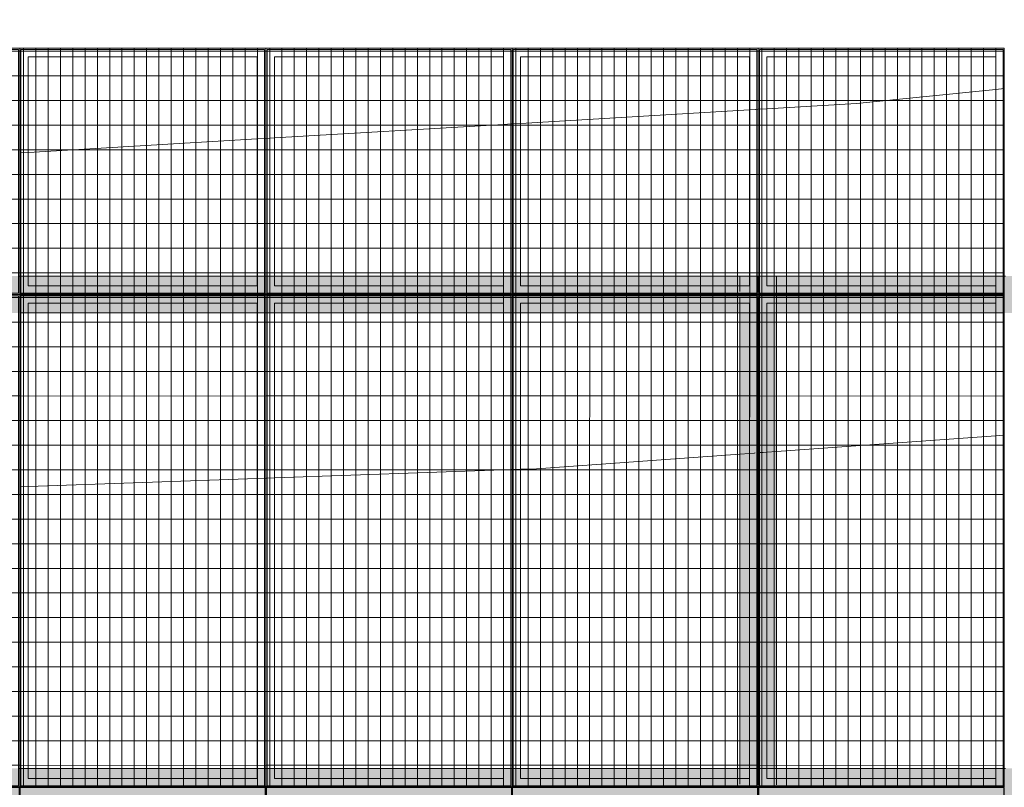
# Model space of a CAD drawing. Header units: metres. Extents: x -373759 to -373409, y 810976 to 811228.
# Tile 23 of 153: x -373663.38 to -373659.38, y 811119.88 to 811123. Entities that reach past the tile are written whole.
import ezdxf

# ---------------------------------------------------------------- set-up
doc = ezdxf.new("R2010")
doc.units = ezdxf.units.M
doc.header["$XCLIPFRAME"] = 2
doc.linetypes.add('TRAÇO 1mm', pattern=[2, 1, -1])
doc.layers.add('A-GENM', color=7, linetype='Continuous', lineweight=5)
doc.layers.add('S-BEAM', color=7, linetype='Continuous', lineweight=5)
doc.layers.add('BASE ALAMEDA JULIO MULLER 1_explodidoR01_dwg', color=7, linetype='Continuous', lineweight=5, true_color=0x767676)
doc.layers.add('Curva_Intermediária', color=7, linetype='Continuous', lineweight=9, true_color=0x656565)
picture_1 = doc.add_image_def('image1.jpg', size_in_pixel=(999, 584))

# ---------------------------------------------------------------- blocks, each defined once
blk = doc.blocks.new('BASE ALAMEDA JULIO MULLER 1_explodidoR01_dwg-478056-PISTA INFERIOR PARTE 1')
at = {"layer": 'Curva_Intermediária', "color": 9, "lineweight": 5, "true_color": 0xc0c0c0}
for p, q in [((-34313.7, 906882.1), (-34343, 906888.5)), ((-33404, 906681.1), (-34313.7, 906882.1)), ((-33371.6, 906674), (-33404, 906681.1)), ((-33335.5, 906666), (-33368, 906673.2)), ((-32425.8, 906465.1), (-33335.5, 906666)), ((-32393.1, 906457.9), (-32425.8, 906465.1)), ((-32357.4, 906450), (-32390.1, 906457.2)), ((-31447.7, 906249.1), (-32357.4, 906450)), ((-31425.8, 906244.2), (-31447.7, 906249.1)), ((-31414.6, 906241.8), (-31423.8, 906243.8)), ((-31379.2, 906233.9), (-31412.2, 906241.2)), ((-31022.5, 906155.2), (-31379.2, 906233.9)), ((-30463, 906056), (-31022.5, 906155.2)), ((-30429.2, 906050), (-30463, 906056)), ((-34683.9, 905576.4), (-34716, 905584.3)), ((-33780.3, 905354.1), (-34683.9, 905576.4)), ((-33748.1, 905346.2), (-33780.3, 905354.1)), ((-33712.3, 905337.4), (-33744.4, 905345.3)), ((-32808.6, 905115.2), (-33712.3, 905337.4)), ((-32776.3, 905107.2), (-32808.6, 905115.2)), ((-32740.6, 905098.4), (-32772.9, 905106.4)), ((-32678.5, 905083.2), (-32740.6, 905098.4)), ((-31867.6, 904914.8), (-32678.5, 905083.2)), ((-31828.3, 904906.6), (-31867.6, 904914.8)), ((-31809.5, 904902.7), (-31828.3, 904906.6)), ((-31805.5, 904901.9), (-31808.5, 904902.5)), ((-31783.3, 904897.3), (-31786.4, 904897.9)), ((-31779.5, 904896.5), (-31782.9, 904897.2)), ((-31775.1, 904895.6), (-31778.9, 904896.4)), ((-31759.6, 904892.3), (-31774.6, 904895.5)), ((-31720.3, 904884.2), (-31759.6, 904892.3)), ((-30846.7, 904702.8), (-31720.3, 904884.2)), ((-30813.7, 904695.9), (-30846.7, 904702.8))]:
    blk.add_line(p, q, dxfattribs=at)
blk = doc.blocks.new('M_W-Wide Flange - VIGA I 25X15-V60-PISTA INFERIOR PARTE 1')
at = {"layer": 'S-BEAM'}
for p, q in [((-1112.5, 2.7), (-2915, 2.7)), ((-1057.2, 2.7), (-1112.5, 2.7)), ((-1052.8, 2.7), (-1056.5, 2.7)), ((-1048.7, 2.7), (-1052.1, 2.7)), ((-1045.2, 2.7), (-1048.1, 2.7)), ((-1035, 2.7), (-1040, 2.7)), ((-1026.2, 2.7), (-1029.2, 2.7)), ((-1022.1, 2.7), (-1025.5, 2.7)), ((-962.5, 2.7), (-1021.4, 2.7)), ((887.5, 2.7), (-962.5, 2.7)), ((942.8, 2.7), (887.5, 2.7)), ((947.2, 2.7), (943.5, 2.7)), ((951.3, 2.7), (947.9, 2.7)), ((954.8, 2.7), (951.9, 2.7)), ((973.8, 2.7), (970.8, 2.7)), ((977.9, 2.7), (974.5, 2.7)), ((1037.5, 2.7), (978.6, 2.7)), ((2887.5, 2.7), (1037.5, 2.7)), ((2942.7, 2.7), (2887.5, 2.7)), ((2947.1, 2.7), (2943.5, 2.7)), ((2951.2, 2.7), (2947.9, 2.7)), ((2954.8, 2.7), (2951.9, 2.7)), ((2973.7, 2.7), (2970.8, 2.7)), ((2977.8, 2.7), (2974.5, 2.7)), ((3037.5, 2.7), (2978.6, 2.7)), ((-1112.5, -2.8), (-2915, -2.8)), ((-1057.2, -2.8), (-1112.5, -2.8)), ((-1052.8, -2.8), (-1056.5, -2.8)), ((-1048.7, -2.8), (-1052.1, -2.8)), ((-1045.2, -2.8), (-1048.1, -2.8)), ((-1035, -2.8), (-1040, -2.8)), ((-1026.2, -2.8), (-1029.2, -2.8)), ((-1022.1, -2.8), (-1025.5, -2.8)), ((-962.5, -2.8), (-1021.4, -2.8)), ((887.5, -2.8), (-962.5, -2.8)), ((942.8, -2.8), (887.5, -2.8)), ((947.2, -2.8), (943.5, -2.8)), ((951.3, -2.8), (947.9, -2.8)), ((954.8, -2.8), (951.9, -2.8)), ((973.8, -2.8), (970.8, -2.8)), ((977.9, -2.8), (974.5, -2.8)), ((1037.5, -2.8), (978.6, -2.8)), ((2887.5, -2.8), (1037.5, -2.8)), ((2942.7, -2.8), (2887.5, -2.8)), ((2947.1, -2.8), (2943.5, -2.8)), ((2951.2, -2.8), (2947.9, -2.8)), ((2954.8, -2.8), (2951.9, -2.8)), ((2973.7, -2.8), (2970.8, -2.8)), ((2977.8, -2.8), (2974.5, -2.8)), ((3037.5, -2.8), (2978.6, -2.8))]:
    blk.add_line(p, q, dxfattribs=at)
blk = doc.blocks.new('_EST_ PLACA PISO ESTRUTURAL MEIO - _EST_ PLACA PISO ESTRUTURAL MEIO-V329-PISTA INFERIOR PARTE 1')
at = {"layer": 'A-GENM', "color": 253, "true_color": 0xaaaaaa}
for p, q in [((-1000, 500), (-1000, -500)), ((-997.5, 500), (997.5, 500)), ((-875.8, 500), (-997.5, 500)), ((997.5, 497.5), (-997.5, 497.5)), ((-997.5, 497.5), (997.5, 497.5)), ((-997.5, 497.5), (-997.5, -497.5)), ((-997.5, 497.5), (-997.5, -497.5)), ((-997.5, -497.5), (-997.5, 497.5)), ((-997.5, 497.5), (-997.5, -497.5)), ((-842.5, 500), (-875.8, 500)), ((-875.8, 497.5), (-875.8, -497.5)), ((842.5, 500), (-842.5, 500)), ((-842.5, -497.5), (-842.5, 497.5)), ((875.8, 500), (842.5, 500)), ((842.5, 497.5), (842.5, -497.5)), ((997.5, 500), (875.8, 500)), ((875.8, 497.5), (875.8, -497.5)), ((997.5, -497.5), (997.5, 497.5)), ((997.5, 497.5), (997.5, -497.5)), ((997.5, 497.5), (997.5, -497.5)), ((997.5, 497.5), (997.5, -497.5)), ((1000, 500), (1000, -500)), ((997.5, -497.5), (-997.5, -497.5)), ((-997.5, -497.5), (997.5, -497.5)), ((-997.5, -500), (-875.8, -500)), ((997.5, -500), (-997.5, -500)), ((-875.8, -500), (-842.5, -500)), ((-842.5, -500), (842.5, -500)), ((842.5, -500), (875.8, -500)), ((875.8, -500), (997.5, -500))]:
    blk.add_line(p, q, dxfattribs=at)
blk = doc.blocks.new('_EME_ GRADEX PISO 3X1  - _EME_ GRADEX PISO 3X1 -V330-PISTA INFERIOR PARTE 1')
at = {"layer": 'A-GENM', "true_color": 0xaaaaaa}
h = blk.add_hatch(dxfattribs=at)
h.set_pattern_fill('FP_1', color=253, style=0, pattern_type=2)
h.set_pattern_definition([(270, (3125.54, 1874.46), (100, 6e-15), []), (0, (3125.54, 1874.46), (0, 50), [])])
h.paths.add_polyline_path([(0, -1000), (3000, -1000), (3000, 0), (0, 0), (0, -371.9)], flags=0)
at = {"layer": 'A-GENM', "color": 253, "true_color": 0xaaaaaa}
for p, q in [((0, -1000), (0, 0)), ((0, 0), (2000, 0)), ((2000, 0), (0, 0)), ((0, 0), (0, -1000)), ((0, -1000), (0, 0)), ((0, 0), (2000, 0)), ((3000, 0), (0, 0)), ((0, 0), (0, -1000)), ((2000, 0), (2000, -1000)), ((2000, -1000), (2000, 0)), ((2000, 0), (3000, 0)), ((3000, 0), (3000, -1000)), ((3000, -1000), (3000, 0)), ((5, -5), (1995, -5)), ((5, -995), (5, -5)), ((5, -5), (1995, -5)), ((5, -995), (5, -5)), ((1965, -35), (35, -35)), ((35, -35), (35, -965)), ((35, -965), (35, -35)), ((35, -35), (1965, -35)), ((1965, -965), (1965, -35)), ((1965, -35), (1965, -965)), ((1995, -5), (1995, -995)), ((1995, -5), (1995, -995)), ((2000, -1000), (2000, 0)), ((2000, 0), (3000, 0)), ((3000, 0), (2000, 0)), ((2000, 0), (2000, -1000)), ((2005, -5), (2995, -5)), ((2005, -995), (2005, -5)), ((2005, -5), (2995, -5)), ((2005, -995), (2005, -5)), ((2965, -35), (2035, -35)), ((2035, -35), (2035, -965)), ((2035, -965), (2035, -35)), ((2035, -35), (2965, -35)), ((2965, -965), (2965, -35)), ((2965, -35), (2965, -965)), ((2995, -5), (2995, -995)), ((2995, -5), (2995, -995)), ((3000, 0), (3000, -1000)), ((3000, -1000), (3000, 0)), ((2000, -1000), (0, -1000)), ((0, -1000), (2000, -1000)), ((2000, -1000), (0, -1000)), ((0, -1000), (3000, -1000)), ((1995, -995), (5, -995)), ((1995, -995), (5, -995)), ((35, -965), (1965, -965)), ((1965, -965), (35, -965)), ((3000, -1000), (2000, -1000)), ((2000, -1000), (3000, -1000)), ((3000, -1000), (2000, -1000)), ((2995, -995), (2005, -995)), ((2995, -995), (2005, -995)), ((2035, -965), (2965, -965)), ((2965, -965), (2035, -965))]:
    blk.add_line(p, q, dxfattribs=at)
blk = doc.blocks.new('M_W-Wide Flange - VIGA I 15X17-3833530-PISTA INFERIOR PARTE 1')
at = {"layer": 'S-BEAM', "true_color": 0xff8080, "transparency": 33554432}
h = blk.add_hatch(color=11, dxfattribs=at)
h.paths.add_polyline_path([(-13500, 75), (-14500, 75), (-14500, 19.7), (-13500, 19.7)], flags=0)
h.paths.add_polyline_path([(14498.8, 19.7), (14498.8, 75), (-13500, 75), (-13500, 19.7), (-10189.1, 19.7), (14495, 19.7)], flags=0)
h = blk.add_hatch(color=11, dxfattribs=at)
h.paths.add_polyline_path([(14498.8, -75), (14498.8, 75), (-14500, 75), (-14497.5, -75), (14497.5, -75)], flags=0)
h.paths.add_polyline_path([(13495, 0), (13495, 0), (13500, 0)], flags=0)
h.paths.add_polyline_path([(12495, 0), (12495, 0), (12500, 0)], flags=0)
h.paths.add_polyline_path([(11495, 0), (11495, 0), (11500, 0)], flags=0)
h.paths.add_polyline_path([(10495, 0), (10495, 0), (10500, 0)], flags=0)
h.paths.add_polyline_path([(9495, 0), (9495, 0), (9500, 0)], flags=0)
h.paths.add_polyline_path([(8495, 0), (8495, 0), (8500, 0)], flags=0)
h.paths.add_polyline_path([(7495, 0), (7495, 0), (7500, 0)], flags=0)
h.paths.add_polyline_path([(6495, 0), (6495, 0), (6500, 0)], flags=0)
h.paths.add_polyline_path([(5495, 0), (5495, 0), (5500, 0)], flags=0)
h.paths.add_polyline_path([(4495, 0), (4495, 0), (4500, 0)], flags=0)
h.paths.add_polyline_path([(3495, 0), (3495, 0), (3500, 0)], flags=0)
h.paths.add_polyline_path([(2495, 0), (2495, 0), (2500, 0)], flags=0)
h.paths.add_polyline_path([(1495, 0), (1495, 0), (1500, 0)], flags=0)
h.paths.add_polyline_path([(500, 5), (500, 5), (500, 35)], flags=0)
h.paths.add_polyline_path([(-500, 5), (-500, 5), (-500, 35)], flags=0)
h.paths.add_polyline_path([(-1500, 5), (-1500, 5), (-1500, 35)], flags=0)
h.paths.add_polyline_path([(-2500, 5), (-2500, 5), (-2500, 35)], flags=0)
h.paths.add_polyline_path([(-3500, 5), (-3500, 5), (-3500, 35)], flags=0)
h.paths.add_polyline_path([(-5500, 5), (-5500, 5), (-5500, 35)], flags=0)
h.paths.add_polyline_path([(-6500, 5), (-6500, 5), (-6500, 35)], flags=0)
h.paths.add_polyline_path([(-8500, 5), (-8500, 5), (-8500, 35)], flags=0)
h.paths.add_polyline_path([(-9500, 5), (-9500, 5), (-9500, 35)], flags=0)
h.paths.add_polyline_path([(-10500, 5), (-10500, 5), (-10500, 35)], flags=0)
h.paths.add_polyline_path([(-12500, 5), (-12500, 5), (-12500, 35)], flags=0)
h = blk.add_hatch(color=11, dxfattribs=at)
h.paths.add_polyline_path([(14498.8, 2.7), (14498.8, 19.7), (-14500, 19.7), (-14497.3, 2.7), (14497.2, 2.7)], flags=0)
h.paths.add_polyline_path([(3505, 5), (3505, 5), (3535, 5)], flags=0)
at = {"layer": 'S-BEAM', "color": 1, "true_color": 0xff0000}
for p, q in [((6504.8, 75), (6495.2, 75)), ((6495.2, 75), (6504.8, 75)), ((6495.2, 75), (6504.8, 75)), ((6495.2, 75), (6504.8, 75)), ((6534.4, 75), (6505, 75)), ((6505, 75), (6534.4, 75)), ((6505, 75), (6534.4, 75)), ((6505, 75), (6534.4, 75)), ((7465, 75), (6535, 75)), ((6535, 75), (7465, 75)), ((6535, 75), (7465, 75)), ((6535, 75), (7465, 75)), ((7495, 75), (7465.6, 75)), ((7465.6, 75), (7495, 75)), ((7465.6, 75), (7495, 75)), ((7465.6, 75), (7495, 75)), ((7504.8, 75), (7495.2, 75)), ((7495.2, 75), (7504.8, 75)), ((7495.2, 75), (7504.8, 75)), ((7495.2, 75), (7504.8, 75)), ((7534.4, 75), (7505, 75)), ((7505, 75), (7534.4, 75)), ((7505, 75), (7534.4, 75)), ((7505, 75), (7534.4, 75)), ((8465, 75), (7535, 75)), ((7535, 75), (8465, 75)), ((7535, 75), (8465, 75)), ((7535, 75), (8465, 75)), ((8495, 75), (8465.6, 75)), ((8465.6, 75), (8495, 75)), ((8465.6, 75), (8495, 75)), ((8465.6, 75), (8495, 75)), ((8504.8, 75), (8495.2, 75)), ((8495.2, 75), (8504.8, 75)), ((8495.2, 75), (8504.8, 75)), ((8495.2, 75), (8504.8, 75)), ((8534.4, 75), (8505, 75)), ((8505, 75), (8534.4, 75)), ((8505, 75), (8534.4, 75)), ((8505, 75), (8534.4, 75)), ((9465, 75), (8535, 75)), ((8535, 75), (9465, 75)), ((8535, 75), (9465, 75)), ((8535, 75), (9465, 75)), ((9495, 75), (9465.6, 75)), ((9465.6, 75), (9495, 75)), ((9465.6, 75), (9495, 75)), ((9465.6, 75), (9495, 75)), ((9504.8, 75), (9495.2, 75)), ((9495.2, 75), (9504.8, 75)), ((9495.2, 75), (9504.8, 75)), ((9495.2, 75), (9504.8, 75)), ((9534.4, 75), (9505, 75)), ((9505, 75), (9534.4, 75)), ((9505, 75), (9534.4, 75)), ((9505, 75), (9534.4, 75)), ((10465, 75), (9535, 75)), ((9535, 75), (10465, 75)), ((9535, 75), (10465, 75)), ((9535, 75), (10465, 75)), ((10495, 75), (10465.6, 75)), ((10465.6, 75), (10495, 75)), ((10465.6, 75), (10495, 75)), ((10465.6, 75), (10495, 75)), ((10504.8, 75), (10495.2, 75)), ((10495.2, 75), (10504.8, 75)), ((10495.2, 75), (10504.8, 75)), ((10495.2, 75), (10504.8, 75))]:
    blk.add_line(p, q, dxfattribs=at)
at = {"layer": 'S-BEAM'}
for p, q in [((7497.2, 2.7), (6502.8, 2.7)), ((8497.2, 2.7), (7502.8, 2.7)), ((9497.2, 2.7), (8502.8, 2.7)), ((10497.2, 2.7), (9502.8, 2.7))]:
    blk.add_line(p, q, dxfattribs=at)
blk = doc.blocks.new('M_W-Wide Flange - VIGA I 15X17-V355-PISTA INFERIOR PARTE 1')
at = {"layer": 'S-BEAM', "true_color": 0xff8080, "transparency": 33554432}
h = blk.add_hatch(color=11, dxfattribs=at)
h.paths.add_polyline_path([(14498.8, 19.8), (14498.8, 75), (1500, 75), (1500, 19.8), (14495.1, 19.8)], flags=0)
h.paths.add_polyline_path([(-13500, 75), (-14500, 75), (-14500, 19.8), (-13500, 19.8)], flags=0)
h.paths.add_polyline_path([(1500, 19.8), (1500, 75), (-13500, 75), (-13500, 19.8), (-10189.1, 19.8), (1500, 19.8)], flags=0)
h = blk.add_hatch(color=11, dxfattribs=at)
h.paths.add_polyline_path([(-500, 5), (-500, 5), (-500, 0)], flags=0)
h.paths.add_polyline_path([(-13500, 75), (-14500, 75), (-14499.8, -75), (-13500, -75), (-13500, 5)], flags=0)
h.paths.add_polyline_path([(-11500, 75), (-13500, 75), (-13499.8, -75), (-11500, -75), (-11500, 5)], flags=0)
h.paths.add_polyline_path([(-9500, 75), (-11500, 75), (-11499.8, -75), (-9500, -75), (-9500, 5)], flags=0)
h.paths.add_polyline_path([(-7500, 75), (-9500, 75), (-9499.8, -75), (-7500, -75), (-7500, 5)], flags=0)
h.paths.add_polyline_path([(1500, 0), (1500, 5), (1500, 75), (-7500, 75), (-7499.8, -75), (1500, -75), (1500, -5)], flags=0)
h.paths.add_polyline_path([(14498.8, -75), (14498.8, 75), (1500, 75), (1500.2, -75), (14495, -75)], flags=0)
h.paths.add_polyline_path([(1495, 0), (1495, 5), (1495, 5), (1495, 0)], flags=0)
h.paths.add_polyline_path([(2535, 35), (2535, 35), (3141.5, 35)], flags=0)
h.paths.add_polyline_path([(-4495, 35), (-4495, 35), (-4476, 35)], flags=0)
h = blk.add_hatch(color=11, dxfattribs=at)
h.paths.add_polyline_path([(14498.8, 2.7), (14498.8, 19.8), (-14500, 19.8), (-14497.3, 2.7), (14497.2, 2.7)], flags=0)
h.paths.add_polyline_path([(12495, 5), (12495, 5), (12465, 4.8)], flags=0)
h.paths.add_polyline_path([(8854.7, 5), (8854.7, 5), (9465, 5)], flags=0)
h.paths.add_polyline_path([(-11505, 5), (-11505, 5), (-11535, 5)], flags=0)
h.paths.add_polyline_path([(-11505, 5), (-11505, 5), (-11525.1, 4.9)], flags=0)
h.paths.add_polyline_path([(7465, 5), (7465, 5), (7495, 5)], flags=0)
h.paths.add_polyline_path([(6535, 5), (6535, 5), (6950.3, 5)], flags=0)
h.paths.add_polyline_path([(-8505, 5), (-8505, 5), (-8535, 5)], flags=0)
h.paths.add_polyline_path([(-4505, 5), (-4505, 5), (-4535, 5)], flags=0)
h.paths.add_polyline_path([(-6505, 5), (-6505, 5), (-6535, 5)], flags=0)
h.paths.add_polyline_path([(-7505, 5), (-7505, 5), (-7535, 5)], flags=0)
h.paths.add_polyline_path([(-10505, 5), (-10505, 5), (-10535, 5)], flags=0)
h = blk.add_hatch(color=11, dxfattribs=at)
h.paths.add_polyline_path([(14498.8, -19.7), (14497.3, -2.8), (-14500, -5.2), (-14499.9, -19.7), (14495, -19.7)], flags=0)
h.paths.add_polyline_path([(13535, -3.3), (13535, -3.3), (13933, -3.3)], flags=0)
h = blk.add_hatch(color=11, dxfattribs=at)
h.paths.add_polyline_path([(13500, -19.8), (13500, -19.7), (-14500, -19.9), (-14499.8, -75), (13500, -75)], flags=0)
h.paths.add_polyline_path([(14498.8, -75), (14498.8, -19.7), (13500, -19.8), (13500.2, -75), (14495, -75)], flags=0)
at = {"layer": 'S-BEAM', "color": 1, "true_color": 0xff0000}
for p, q in [((6504.7, 75), (6495.4, 75)), ((6495.4, 75), (6504.7, 75)), ((6495.4, 75), (6504.7, 75)), ((6495.4, 75), (6504.7, 75)), ((6533.8, 75), (6505, 75)), ((6505, 75), (6533.8, 75)), ((6505, 75), (6533.8, 75)), ((6505, 75), (6533.8, 75)), ((7465, 75), (6535, 75)), ((6535, 75), (7465, 75)), ((6535, 75), (7465, 75)), ((6535, 75), (7465, 75)), ((7495, 75), (7466.3, 75)), ((7466.3, 75), (7495, 75)), ((7466.3, 75), (7495, 75)), ((7466.3, 75), (7495, 75)), ((7504.7, 75), (7495.4, 75)), ((7495.4, 75), (7504.7, 75)), ((7495.4, 75), (7504.7, 75)), ((7495.4, 75), (7504.7, 75)), ((7533.8, 75), (7505, 75)), ((7505, 75), (7533.8, 75)), ((7505, 75), (7533.8, 75)), ((7505, 75), (7533.8, 75)), ((8465, 75), (7535, 75)), ((7535, 75), (8465, 75)), ((7535, 75), (8465, 75)), ((7535, 75), (8465, 75)), ((8495, 75), (8466.3, 75)), ((8466.3, 75), (8495, 75)), ((8466.3, 75), (8495, 75)), ((8466.3, 75), (8495, 75)), ((8504.7, 75), (8495.4, 75)), ((8495.4, 75), (8504.7, 75)), ((8495.4, 75), (8504.7, 75)), ((8495.4, 75), (8504.7, 75)), ((8533.8, 75), (8505, 75)), ((8505, 75), (8533.8, 75)), ((8505, 75), (8533.8, 75)), ((8505, 75), (8533.8, 75)), ((9465, 75), (8535, 75)), ((8535, 75), (9465, 75)), ((8535, 75), (9465, 75)), ((8535, 75), (9465, 75)), ((9495, 75), (9466.3, 75)), ((9466.3, 75), (9495, 75)), ((9466.3, 75), (9495, 75)), ((9466.3, 75), (9495, 75)), ((9504.7, 75), (9495.4, 75)), ((9495.4, 75), (9504.7, 75)), ((9495.4, 75), (9504.7, 75)), ((9495.4, 75), (9504.7, 75)), ((9533.8, 75), (9505, 75)), ((9505, 75), (9533.8, 75)), ((9505, 75), (9533.8, 75)), ((9505, 75), (9533.8, 75)), ((10465, 75), (9535, 75)), ((9535, 75), (10465, 75)), ((9535, 75), (10465, 75)), ((9535, 75), (10465, 75)), ((10495, 75), (10466.3, 75)), ((10466.3, 75), (10495, 75)), ((10466.3, 75), (10495, 75)), ((10466.3, 75), (10495, 75)), ((10504.7, 75), (10495.4, 75)), ((10495.4, 75), (10504.7, 75)), ((10495.4, 75), (10504.7, 75)), ((10495.4, 75), (10504.7, 75)), ((6500.2, -75), (6505, -75)), ((6500.2, -75), (6505, -75)), ((6500.2, -75), (6505, -75)), ((6500.2, -75), (6505, -75)), ((6506.1, -75), (6535, -75)), ((6506.1, -75), (6535, -75)), ((6506.1, -75), (6535, -75)), ((6506.1, -75), (6535, -75)), ((6535, -75), (7465, -75)), ((6535, -75), (7465, -75)), ((6535, -75), (7465, -75)), ((6535, -75), (7465, -75)), ((7465, -75), (7493.9, -75)), ((7465, -75), (7493.9, -75)), ((7465, -75), (7493.9, -75)), ((7465, -75), (7493.9, -75)), ((7495, -75), (7499.8, -75)), ((7495, -75), (7499.8, -75)), ((7495, -75), (7499.8, -75)), ((7495, -75), (7499.8, -75)), ((7500.2, -75), (7505, -75)), ((7500.2, -75), (7505, -75)), ((7500.2, -75), (7505, -75)), ((7500.2, -75), (7505, -75)), ((7506.1, -75), (7535, -75)), ((7506.1, -75), (7535, -75)), ((7506.1, -75), (7535, -75)), ((7506.1, -75), (7535, -75)), ((7535, -75), (8465, -75)), ((7535, -75), (8465, -75)), ((7535, -75), (8465, -75)), ((7535, -75), (8465, -75)), ((8465, -75), (8493.9, -75)), ((8465, -75), (8493.9, -75)), ((8465, -75), (8493.9, -75)), ((8465, -75), (8493.9, -75)), ((8495, -75), (8499.8, -75)), ((8495, -75), (8499.8, -75)), ((8495, -75), (8499.8, -75)), ((8495, -75), (8499.8, -75)), ((8500.2, -75), (8505, -75)), ((8500.2, -75), (8505, -75)), ((8500.2, -75), (8505, -75)), ((8500.2, -75), (8505, -75)), ((8506.1, -75), (8535, -75)), ((8506.1, -75), (8535, -75)), ((8506.1, -75), (8535, -75)), ((8506.1, -75), (8535, -75)), ((8535, -75), (9465, -75)), ((8535, -75), (9465, -75)), ((8535, -75), (9465, -75)), ((8535, -75), (9465, -75)), ((9465, -75), (9493.9, -75)), ((9465, -75), (9493.9, -75)), ((9465, -75), (9493.9, -75)), ((9465, -75), (9493.9, -75)), ((9495, -75), (9499.8, -75)), ((9495, -75), (9499.8, -75)), ((9495, -75), (9499.8, -75)), ((9495, -75), (9499.8, -75)), ((9500.2, -75), (9505, -75)), ((9500.2, -75), (9505, -75)), ((9500.2, -75), (9505, -75)), ((9500.2, -75), (9505, -75)), ((9506.1, -75), (9535, -75)), ((9506.1, -75), (9535, -75)), ((9506.1, -75), (9535, -75)), ((9506.1, -75), (9535, -75)), ((9535, -75), (10465, -75)), ((9535, -75), (10465, -75)), ((9535, -75), (10465, -75)), ((9535, -75), (10465, -75)), ((10465, -75), (10493.9, -75)), ((10465, -75), (10493.9, -75)), ((10465, -75), (10493.9, -75)), ((10465, -75), (10493.9, -75)), ((10495, -75), (10499.8, -75)), ((10495, -75), (10499.8, -75)), ((10495, -75), (10499.8, -75)), ((10495, -75), (10499.8, -75))]:
    blk.add_line(p, q, dxfattribs=at)
at = {"layer": 'S-BEAM'}
for p, q in [((7497.3, 2.7), (6502.8, 2.7)), ((8497.3, 2.7), (7502.8, 2.7)), ((9497.3, 2.7), (8502.8, 2.7)), ((10497.2, 2.7), (9502.8, 2.7)), ((7497.3, -2.8), (6502.8, -2.8)), ((8497.3, -2.8), (7502.8, -2.8)), ((9497.3, -2.8), (8502.8, -2.8)), ((10497.3, -2.8), (9502.7, -2.8))]:
    blk.add_line(p, q, dxfattribs=at)

msp = doc.modelspace()

# ---------------------------------------------------------------- hatches: boundary and pattern name
at = {"layer": 'S-BEAM', "true_color": 0xff8080, "transparency": 33554432}
h = msp.add_hatch(color=11, dxfattribs=at)
h.paths.add_polyline_path([(-373660.4021, 811116.0063), (-373660.4021, 811116.0065), (-373660.4021, 811121.9588), (-373660.4574, 811121.9588), (-373660.4574, 811116.0063)], flags=0)
h.paths.add_polyline_path([(-373660.4174, 811119.9188), (-373660.4174, 811119.9188), (-373660.4174, 811119.9589)], flags=0)
h = msp.add_hatch(color=11, dxfattribs=at)
h.paths.add_polyline_path([(-373660.3074, 811116.0063), (-373660.3074, 811121.9588), (-373660.4574, 811121.9588), (-373660.4574, 811116.0063), (-373660.3799, 811116.0063)], flags=0)
h.paths.add_polyline_path([(-373660.3874, 811119.8838), (-373660.3874, 811119.8838), (-373660.3824, 811119.8838)], flags=0)
h.paths.add_polyline_path([(-373660.4174, 811119.9188), (-373660.4174, 811119.9188), (-373660.4174, 811119.9589)], flags=0)
for points in [[(-373660.3851, 811116.0063), (-373660.3874, 811121.9588), (-373660.4021, 811121.9588), (-373660.4021, 811116.0063), (-373660.3857, 811116.0063)], [(-373660.3626, 811116.0063), (-373660.3626, 811116.0065), (-373660.3626, 811121.9588), (-373660.3796, 811121.9588), (-373660.3773, 811116.0063), (-373660.367, 811116.0063)], [(-373660.3074, 811116.0063), (-373660.3074, 811121.9588), (-373660.3626, 811121.9588), (-373660.3626, 811116.0063)]]:
    msp.add_hatch(color=11, dxfattribs=at).paths.add_polyline_path(points, flags=0)

# ---------------------------------------------------------------- linework, layer by layer
at = {"color": 6, "linetype": 'TRAÇO 1mm', "lineweight": 30}
msp.add_circle((-373669.8776, 811116.8841), 16.9117, dxfattribs=at)
at = {"layer": 'S-BEAM', "color": 1, "true_color": 0xff0000}
for p, q in [((-373660.4574, 811121.9588), (-373660.4174, 811121.9588)), ((-373660.4174, 811121.9588), (-373660.4574, 811121.9588)), ((-373660.4574, 811121.9588), (-373660.4174, 811121.9588)), ((-373660.4174, 811121.9588), (-373660.4574, 811121.9588)), ((-373660.4574, 811121.9588), (-373660.4574, 811121.9188)), ((-373660.4574, 811121.9188), (-373660.4574, 811121.9588)), ((-373660.4574, 811121.9188), (-373660.4574, 811121.9588)), ((-373660.4574, 811121.9188), (-373660.4574, 811121.9588)), ((-373660.4161, 811121.9588), (-373660.4021, 811121.9588)), ((-373660.4021, 811121.9588), (-373660.4161, 811121.9588)), ((-373660.4161, 811121.9588), (-373660.3874, 811121.9588)), ((-373660.3936, 811121.9588), (-373660.4161, 811121.9588)), ((-373660.4021, 811121.9588), (-373660.3901, 811121.9588)), ((-373660.3977, 811121.9588), (-373660.4021, 811121.9588)), ((-373660.3857, 811121.9588), (-373660.3977, 811121.9588)), ((-373660.3901, 811121.9588), (-373660.3851, 811121.9588)), ((-373660.387, 811121.9588), (-373660.3777, 811121.9588)), ((-373660.3851, 811121.9588), (-373660.3857, 811121.9588)), ((-373660.379, 811121.9588), (-373660.3857, 811121.9588)), ((-373660.3746, 811121.9588), (-373660.3796, 811121.9588)), ((-373660.3796, 811121.9588), (-373660.379, 811121.9588)), ((-373660.379, 811121.9588), (-373660.3746, 811121.9588)), ((-373660.3774, 811121.9588), (-373660.3486, 811121.9588)), ((-373660.3626, 811121.9588), (-373660.3746, 811121.9588)), ((-373660.3746, 811121.9588), (-373660.3626, 811121.9588)), ((-373660.3486, 811121.9588), (-373660.3746, 811121.9588)), ((-373660.3486, 811121.9588), (-373660.3626, 811121.9588)), ((-373660.3626, 811121.9588), (-373660.3486, 811121.9588)), ((-373660.3474, 811121.9588), (-373660.3074, 811121.9588)), ((-373660.3074, 811121.9588), (-373660.3474, 811121.9588)), ((-373660.3474, 811121.9588), (-373660.3074, 811121.9588)), ((-373660.3074, 811121.9588), (-373660.3474, 811121.9588)), ((-373660.3074, 811121.9188), (-373660.3074, 811121.9588)), ((-373660.3074, 811121.9188), (-373660.3074, 811121.9588)), ((-373660.3074, 811121.9188), (-373660.3074, 811121.9588)), ((-373660.3074, 811121.9188), (-373660.3074, 811121.9588)), ((-373660.4574, 811121.9176), (-373660.4574, 811121.9)), ((-373660.4574, 811121.9), (-373660.4574, 811121.9176)), ((-373660.4574, 811121.9), (-373660.4574, 811121.9176)), ((-373660.4574, 811121.9), (-373660.4574, 811121.9176)), ((-373660.4574, 811121.8992), (-373660.4574, 811121.8958)), ((-373660.4574, 811121.8958), (-373660.4574, 811121.8992)), ((-373660.4574, 811121.8958), (-373660.4574, 811121.8992)), ((-373660.4574, 811121.8958), (-373660.4574, 811121.8992)), ((-373660.3074, 811121.8999), (-373660.3074, 811121.9188)), ((-373660.3074, 811121.8999), (-373660.3074, 811121.9188)), ((-373660.3074, 811121.8999), (-373660.3074, 811121.9188)), ((-373660.3074, 811121.8999), (-373660.3074, 811121.9188)), ((-373660.3074, 811121.8958), (-373660.3074, 811121.8992)), ((-373660.3074, 811121.8958), (-373660.3074, 811121.8992)), ((-373660.3074, 811121.8958), (-373660.3074, 811121.8992)), ((-373660.3074, 811121.8958), (-373660.3074, 811121.8992)), ((-373660.4574, 811121.8875), (-373660.4574, 811121.8805)), ((-373660.4574, 811121.8805), (-373660.4574, 811121.8875)), ((-373660.4574, 811121.8805), (-373660.4574, 811121.8875)), ((-373660.4574, 811121.8805), (-373660.4574, 811121.8875)), ((-373660.4574, 811121.8726), (-373660.4574, 811121.8692)), ((-373660.4574, 811121.8692), (-373660.4574, 811121.8726)), ((-373660.4574, 811121.8692), (-373660.4574, 811121.8726)), ((-373660.4574, 811121.8692), (-373660.4574, 811121.8726)), ((-373660.4574, 811121.8685), (-373660.4574, 811121.8649)), ((-373660.4574, 811121.8649), (-373660.4574, 811121.8685)), ((-373660.4574, 811121.8649), (-373660.4574, 811121.8685)), ((-373660.4574, 811121.8649), (-373660.4574, 811121.8685)), ((-373660.4574, 811121.8641), (-373660.4574, 811121.8501)), ((-373660.4574, 811121.8501), (-373660.4574, 811121.8641)), ((-373660.4574, 811121.8501), (-373660.4574, 811121.8641)), ((-373660.4574, 811121.8501), (-373660.4574, 811121.8641)), ((-373660.3074, 811121.8922), (-373660.3074, 811121.8951)), ((-373660.3074, 811121.8922), (-373660.3074, 811121.8951)), ((-373660.3074, 811121.8922), (-373660.3074, 811121.8951)), ((-373660.3074, 811121.8922), (-373660.3074, 811121.8951)), ((-373660.3074, 811121.8842), (-373660.3074, 811121.8875)), ((-373660.3074, 811121.8842), (-373660.3074, 811121.8875)), ((-373660.3074, 811121.8842), (-373660.3074, 811121.8875)), ((-373660.3074, 811121.8842), (-373660.3074, 811121.8875)), ((-373660.3074, 811121.8805), (-373660.3074, 811121.8835)), ((-373660.3074, 811121.8805), (-373660.3074, 811121.8835)), ((-373660.3074, 811121.8805), (-373660.3074, 811121.8835)), ((-373660.3074, 811121.8805), (-373660.3074, 811121.8835)), ((-373660.3074, 811121.8732), (-373660.3074, 811121.8761)), ((-373660.3074, 811121.8732), (-373660.3074, 811121.8761)), ((-373660.3074, 811121.8732), (-373660.3074, 811121.8761)), ((-373660.3074, 811121.8732), (-373660.3074, 811121.8761)), ((-373660.3074, 811121.8692), (-373660.3074, 811121.8726)), ((-373660.3074, 811121.8692), (-373660.3074, 811121.8726)), ((-373660.3074, 811121.8692), (-373660.3074, 811121.8726)), ((-373660.3074, 811121.8692), (-373660.3074, 811121.8726)), ((-373660.3074, 811121.8648), (-373660.3074, 811121.8685)), ((-373660.3074, 811121.8648), (-373660.3074, 811121.8685)), ((-373660.3074, 811121.8648), (-373660.3074, 811121.8685)), ((-373660.3074, 811121.8648), (-373660.3074, 811121.8685)), ((-373660.3074, 811121.8488), (-373660.3074, 811121.8641)), ((-373660.3074, 811121.8488), (-373660.3074, 811121.8641)), ((-373660.3074, 811121.8488), (-373660.3074, 811121.8641)), ((-373660.3074, 811121.8488), (-373660.3074, 811121.8641)), ((-373660.4574, 811121.8488), (-373660.4574, 811121.8088)), ((-373660.4574, 811121.8088), (-373660.4574, 811121.8488)), ((-373660.4574, 811121.8088), (-373660.4574, 811121.8488)), ((-373660.4574, 811121.8088), (-373660.4574, 811121.8488)), ((-373660.3074, 811121.8088), (-373660.3074, 811121.8488)), ((-373660.3074, 811121.8088), (-373660.3074, 811121.8488)), ((-373660.3074, 811121.8088), (-373660.3074, 811121.8488)), ((-373660.3074, 811121.8088), (-373660.3074, 811121.8488)), ((-373660.4574, 811121.8088), (-373660.4574, 811119.9589)), ((-373660.4574, 811119.9589), (-373660.4574, 811121.8088)), ((-373660.4574, 811119.9589), (-373660.4574, 811121.8088)), ((-373660.4574, 811119.9589), (-373660.4574, 811121.8088)), ((-373660.3074, 811119.9589), (-373660.3074, 811121.8088)), ((-373660.3074, 811119.9589), (-373660.3074, 811121.8088)), ((-373660.3074, 811119.9589), (-373660.3074, 811121.8088)), ((-373660.3074, 811119.9589), (-373660.3074, 811121.8088)), ((-373660.4574, 811119.9589), (-373660.4574, 811119.9188)), ((-373660.4574, 811119.9188), (-373660.4574, 811119.9589)), ((-373660.4574, 811119.9188), (-373660.4574, 811119.9589)), ((-373660.4574, 811119.9188), (-373660.4574, 811119.9589)), ((-373660.3074, 811119.9188), (-373660.3074, 811119.9589)), ((-373660.3074, 811119.9188), (-373660.3074, 811119.9589)), ((-373660.3074, 811119.9188), (-373660.3074, 811119.9589)), ((-373660.3074, 811119.9188), (-373660.3074, 811119.9589)), ((-373660.4574, 811119.9176), (-373660.4574, 811119.9)), ((-373660.4574, 811119.9), (-373660.4574, 811119.9176)), ((-373660.4574, 811119.9), (-373660.4574, 811119.9176)), ((-373660.4574, 811119.9), (-373660.4574, 811119.9176)), ((-373660.4574, 811119.8992), (-373660.4574, 811119.8958)), ((-373660.4574, 811119.8958), (-373660.4574, 811119.8992)), ((-373660.4574, 811119.8958), (-373660.4574, 811119.8992)), ((-373660.4574, 811119.8958), (-373660.4574, 811119.8992)), ((-373660.3074, 811119.9), (-373660.3074, 811119.9188)), ((-373660.3074, 811119.9), (-373660.3074, 811119.9188)), ((-373660.3074, 811119.9), (-373660.3074, 811119.9188)), ((-373660.3074, 811119.9), (-373660.3074, 811119.9188)), ((-373660.3074, 811119.8958), (-373660.3074, 811119.8992)), ((-373660.3074, 811119.8958), (-373660.3074, 811119.8992)), ((-373660.3074, 811119.8958), (-373660.3074, 811119.8992)), ((-373660.3074, 811119.8958), (-373660.3074, 811119.8992)), ((-373660.4574, 811119.8875), (-373660.4574, 811119.8838)), ((-373660.4574, 811119.8838), (-373660.4574, 811119.8875)), ((-373660.4574, 811119.8838), (-373660.4574, 811119.8875)), ((-373660.4574, 811119.8838), (-373660.4574, 811119.8875)), ((-373660.3074, 811119.8922), (-373660.3074, 811119.8951)), ((-373660.3074, 811119.8922), (-373660.3074, 811119.8951)), ((-373660.3074, 811119.8922), (-373660.3074, 811119.8951)), ((-373660.3074, 811119.8922), (-373660.3074, 811119.8951)), ((-373660.3074, 811119.8842), (-373660.3074, 811119.8875)), ((-373660.3074, 811119.8842), (-373660.3074, 811119.8875)), ((-373660.3074, 811119.8842), (-373660.3074, 811119.8875)), ((-373660.3074, 811119.8842), (-373660.3074, 811119.8875))]:
    msp.add_line(p, q, dxfattribs=at)

# ---------------------------------------------------------------- block references
at = {"layer": 'A-GENM', "color": 253, "true_color": 0xaaaaaa}
for name, p, xscale, yscale, zscale, rotation in [('_EME_ GRADEX PISO 3X1  - _EME_ GRADEX PISO 3X1 -V330-PISTA INFERIOR PARTE 1', (-373664.3824, 811119.8839), 0.001, 0.001, 0.001, 89.99971691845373), ('_EME_ GRADEX PISO 3X1  - _EME_ GRADEX PISO 3X1 -V330-PISTA INFERIOR PARTE 1', (-373663.3824, 811119.8838), 0.001, 0.001, 0.001, 89.99971691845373), ('_EME_ GRADEX PISO 3X1  - _EME_ GRADEX PISO 3X1 -V330-PISTA INFERIOR PARTE 1', (-373662.3824, 811119.8838), 0.001, 0.001, 0.001, 89.99971691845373), ('_EME_ GRADEX PISO 3X1  - _EME_ GRADEX PISO 3X1 -V330-PISTA INFERIOR PARTE 1', (-373661.3824, 811119.8838), 0.001, 0.001, 0.001, 89.99971691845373), ('_EME_ GRADEX PISO 3X1  - _EME_ GRADEX PISO 3X1 -V330-PISTA INFERIOR PARTE 1', (-373660.3824, 811119.8838), 0.001, 0.001, 0.001, 89.99971691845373), ('_EST_ PLACA PISO ESTRUTURAL MEIO - _EST_ PLACA PISO ESTRUTURAL MEIO-V329-PISTA INFERIOR PARTE 1', (-373663.8824, 811118.8839), 0.0009999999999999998, 0.0009999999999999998, 0.0009999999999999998, 269.9997169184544), ('_EST_ PLACA PISO ESTRUTURAL MEIO - _EST_ PLACA PISO ESTRUTURAL MEIO-V329-PISTA INFERIOR PARTE 1', (-373662.8824, 811118.8839), 0.0009999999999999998, 0.0009999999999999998, 0.0009999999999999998, 269.9997169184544), ('_EST_ PLACA PISO ESTRUTURAL MEIO - _EST_ PLACA PISO ESTRUTURAL MEIO-V329-PISTA INFERIOR PARTE 1', (-373661.8824, 811118.8838), 0.0009999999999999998, 0.0009999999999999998, 0.0009999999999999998, 269.9997169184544), ('_EST_ PLACA PISO ESTRUTURAL MEIO - _EST_ PLACA PISO ESTRUTURAL MEIO-V329-PISTA INFERIOR PARTE 1', (-373660.8824, 811118.8838), 0.0009999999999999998, 0.0009999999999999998, 0.0009999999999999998, 269.9997169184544), ('_EST_ PLACA PISO ESTRUTURAL MEIO - _EST_ PLACA PISO ESTRUTURAL MEIO-V329-PISTA INFERIOR PARTE 1', (-373659.8824, 811118.8838), 0.0009999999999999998, 0.0009999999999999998, 0.0009999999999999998, 269.9997169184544)]:
    msp.add_blockref(name, p, dxfattribs=dict(at, xscale=xscale, yscale=yscale, zscale=zscale, rotation=rotation))
at = {"layer": 'BASE ALAMEDA JULIO MULLER 1_explodidoR01_dwg', "color": 9, "true_color": 0xc0c0c0, "xscale": 0.0009999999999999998, "yscale": 0.0009999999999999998, "zscale": 0.0009999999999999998, "rotation": 15.8306522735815}
msp.add_blockref('BASE ALAMEDA JULIO MULLER 1_explodidoR01_dwg-478056-PISTA INFERIOR PARTE 1', (-373382.9422, 810259.3357), dxfattribs=at)
at = {"layer": 'S-BEAM', "color": 1, "true_color": 0xff0000, "xscale": 0.001, "yscale": 0.001, "zscale": 0.001}
for name, p in [('M_W-Wide Flange - VIGA I 15X17-V355-PISTA INFERIOR PARTE 1', (-373669.8824, 811121.8839)), ('M_W-Wide Flange - VIGA I 15X17-3833530-PISTA INFERIOR PARTE 1', (-373669.8824, 811119.8839))]:
    msp.add_blockref(name, p, dxfattribs=at)
at = {"layer": 'S-BEAM', "xscale": 0.001, "yscale": 0.001, "zscale": 0.001, "rotation": 89.99975580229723}
msp.add_blockref('M_W-Wide Flange - VIGA I 25X15-V60-PISTA INFERIOR PARTE 1', (-373660.3824, 811118.9213), dxfattribs=at)

# ---------------------------------------------------------------- pictures from other files: only their frames are drawn
image = msp.add_image(picture_1, insert=(-373760.7975, 810990.6628), size_in_units=(351.8083, 205.6617))
image.set_boundary_path([(4.5384, 95.0127), (998.5, 423.3533)])
image.dxf.flags = 15

doc.saveas('drawing.dxf')
